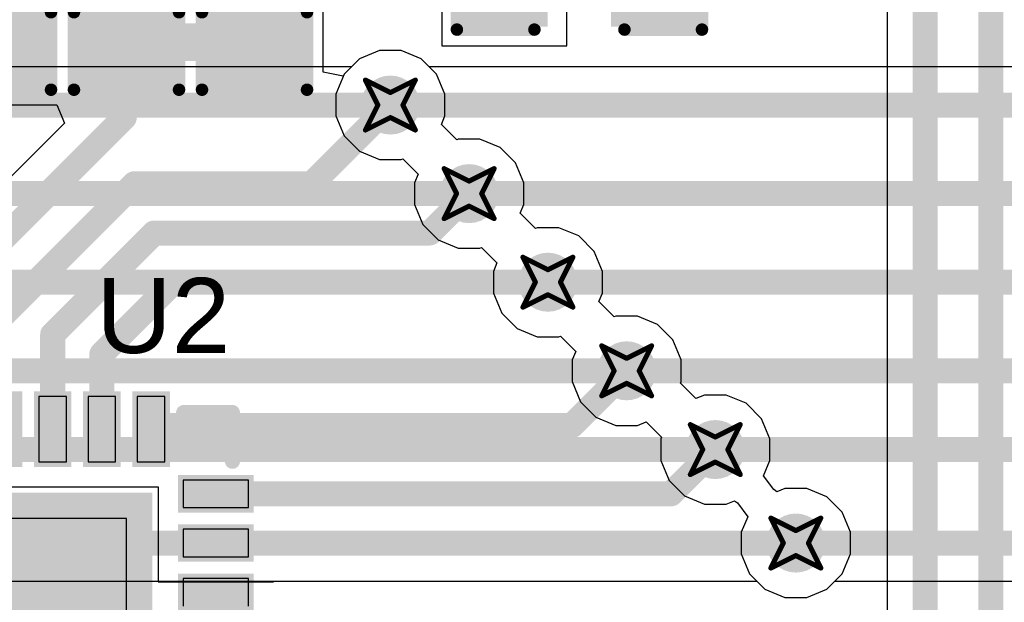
# Model space of a CAD drawing. Header units: inches. Extents: x -0.03 to 9.71, y 0 to 4.44.
# Tile 83 of 118: x 2.2 to 2.6, y 1.92 to 2.15. Entities that reach past the tile are written whole.
import ezdxf

# ---------------------------------------------------------------- set-up
doc = ezdxf.new("R2010")
doc.units = ezdxf.units.IN
doc.header["$MEASUREMENT"] = 0
for name, color, linetype in [('Bottom Layer', 5, 'Continuous'), ('Drill Drawing', 1, 'Continuous'), ('Layer 1', 16, 'Continuous'), ('Layer 2', 76, 'Continuous'), ('Top Layer', 1, 'Continuous'), ('Top Overlay', 2, 'Continuous'), ('Top Paste', 8, 'Continuous'), ('Top Solder', 216, 'Continuous'), ('Via Holes', 16, 'Continuous')]:
    doc.layers.add(name, color=color, linetype=linetype)
doc.styles.add('Arial', font='txt', dxfattribs={"height": 0.2})

# ---------------------------------------------------------------- blocks, each defined once
blk = doc.blocks.new('40_LFCSP_WQ__6_6__5')
at = {"layer": 'Top Layer'}
for points in [[(0.08701, 0.08701), (0.08701, -0.08701), (-0.08701, -0.08701), (-0.08701, 0.08701)], [(0.12756, -0.0437), (0.12756, -0.05472), (0.10138, -0.05472), (0.10138, -0.0437)], [(0.12756, -0.06339), (0.12756, -0.07441), (0.10138, -0.07441), (0.10138, -0.06339)], [(0.12756, -0.08307), (0.12756, -0.09409), (0.10138, -0.09409), (0.10138, -0.08307)], [(0.05472, -0.10138), (0.05472, -0.12756), (0.0437, -0.12756), (0.0437, -0.10138)], [(0.07441, -0.10138), (0.07441, -0.12756), (0.06339, -0.12756), (0.06339, -0.10138)], [(0.09409, -0.10138), (0.09409, -0.12756), (0.08307, -0.12756), (0.08307, -0.10138)]]:
    blk.add_hatch(color=1, dxfattribs=at).paths.add_polyline_path(points)
at = {"layer": 'Top Solder'}
for points in [[(0.08901, 0.08901), (0.08901, -0.08901), (-0.08901, -0.08901), (-0.08901, 0.08901)], [(0.12956, -0.02202), (0.12956, -0.03704), (0.09938, -0.03704), (0.09938, -0.02202)], [(0.12956, -0.0417), (0.12956, -0.05672), (0.09938, -0.05672), (0.09938, -0.0417)], [(0.12956, -0.06139), (0.12956, -0.07641), (0.09938, -0.07641), (0.09938, -0.06139)], [(0.12956, -0.08107), (0.12956, -0.09609), (0.09938, -0.09609), (0.09938, -0.08107)], [(0.05672, -0.09938), (0.05672, -0.12956), (0.0417, -0.12956), (0.0417, -0.09938)], [(0.07641, -0.09938), (0.07641, -0.12956), (0.06139, -0.12956), (0.06139, -0.09938)], [(0.09609, -0.09938), (0.09609, -0.12956), (0.08107, -0.12956), (0.08107, -0.09938)]]:
    blk.add_hatch(color=216, dxfattribs=at).paths.add_polyline_path(points)
at = {"layer": 'Top Overlay', "const_width": 0.006}
for points in [[(0.12111, -0.10159), (0.12111, -0.12111)], [(0.10159, -0.12111), (0.12111, -0.12111)]]:
    blk.add_lwpolyline(points, dxfattribs=at)
at = {"layer": 'Top Overlay', "const_width": 0.003}
for points in [[(0.11961, -0.10159, 1), (0.12261, -0.10159, 1)], [(0.10009, -0.12111, 1), (0.10309, -0.12111, 1)], [(0.11961, -0.12111, 1), (0.12261, -0.12111, 1)], [(0.11961, -0.12111, 1), (0.12261, -0.12111, 1)]]:
    blk.add_lwpolyline(points, format="xyb", close=True, dxfattribs=at)
at = {"layer": 'Top Paste'}
for p, q in [((0.07874, -0.07874), (0.07874, 0.07874)), ((0.12756, -0.0437), (0.10138, -0.0437)), ((0.10138, -0.0437), (0.10138, -0.05472)), ((0.12756, -0.05472), (0.12756, -0.0437)), ((0.10138, -0.05472), (0.10138, -0.05472)), ((0.10138, -0.05472), (0.12756, -0.05472)), ((0.12756, -0.06339), (0.10138, -0.06339)), ((0.10138, -0.06339), (0.10138, -0.07441)), ((0.12756, -0.06339), (0.12756, -0.06339)), ((0.12756, -0.07441), (0.12756, -0.06339)), ((0.10138, -0.07441), (0.12756, -0.07441)), ((-0.07874, -0.07874), (0.07874, -0.07874)), ((0.12756, -0.08307), (0.10138, -0.08307)), ((0.10138, -0.08307), (0.10138, -0.09409)), ((0.12756, -0.08307), (0.12756, -0.08307)), ((0.12756, -0.09409), (0.12756, -0.08307)), ((0.10138, -0.09409), (0.12756, -0.09409)), ((0.05472, -0.10138), (0.0437, -0.10138)), ((0.05472, -0.10138), (0.05472, -0.10138)), ((0.05472, -0.12756), (0.05472, -0.10138)), ((0.07441, -0.10138), (0.06339, -0.10138)), ((0.06339, -0.10138), (0.06339, -0.12756)), ((0.07441, -0.10138), (0.07441, -0.10138)), ((0.07441, -0.12756), (0.07441, -0.10138)), ((0.09409, -0.10138), (0.08307, -0.10138)), ((0.08307, -0.10138), (0.08307, -0.12756)), ((0.09409, -0.12756), (0.09409, -0.10138)), ((0.0437, -0.12756), (0.05472, -0.12756)), ((0.06339, -0.12756), (0.07441, -0.12756)), ((0.08307, -0.12756), (0.08307, -0.12756)), ((0.08307, -0.12756), (0.09409, -0.12756))]:
    blk.add_line(p, q, dxfattribs=at)
blk = doc.blocks.new('C___0603_124')
at = {"layer": 'Top Layer'}
for points in [[(-0.015, 0.0175), (-0.015, -0.0175), (-0.045, -0.0175), (-0.045, 0.0175)], [(0.045, 0.0175), (0.045, -0.0175), (0.015, -0.0175), (0.015, 0.0175)]]:
    blk.add_hatch(color=1, dxfattribs=at).paths.add_polyline_path(points)
at = {"layer": 'Top Paste'}
for points in [[(-0.015, 0.0175), (-0.015, -0.0175), (-0.045, -0.0175), (-0.045, 0.0175)], [(0.045, 0.0175), (0.045, -0.0175), (0.015, -0.0175), (0.015, 0.0175)]]:
    blk.add_hatch(color=8, dxfattribs=at).paths.add_polyline_path(points)
at = {"layer": 'Top Solder'}
for points in [[(-0.01264, 0.01986), (-0.01264, -0.01986), (-0.04736, -0.01986), (-0.04736, 0.01986)], [(0.04736, 0.01986), (0.04736, -0.01986), (0.01264, -0.01986), (0.01264, 0.01986)]]:
    blk.add_hatch(color=216, dxfattribs=at).paths.add_polyline_path(points)
at = {"layer": 'Top Overlay', "const_width": 0.005}
for points in [[(-0.018, 0.021), (-0.049, 0.021)], [(-0.049, 0.021), (-0.049, -0.021)], [(0.049, 0.021), (0.018, 0.021)], [(0.049, 0.021), (0.049, -0.021)], [(-0.018, -0.021), (-0.049, -0.021)], [(0.049, -0.021), (0.018, -0.021)]]:
    blk.add_lwpolyline(points, dxfattribs=at)
at = {"layer": 'Top Overlay', "const_width": 0.0025}
for points in [[(-0.05025, 0.021, 1), (-0.04775, 0.021, 1)], [(-0.05025, 0.021, 1), (-0.04775, 0.021, 1)], [(-0.01925, 0.021, 1), (-0.01675, 0.021, 1)], [(0.01675, 0.021, 1), (0.01925, 0.021, 1)], [(0.04775, 0.021, 1), (0.05025, 0.021, 1)], [(0.04775, 0.021, 1), (0.05025, 0.021, 1)], [(-0.05025, -0.021, 1), (-0.04775, -0.021, 1)], [(-0.05025, -0.021, 1), (-0.04775, -0.021, 1)], [(-0.01925, -0.021, 1), (-0.01675, -0.021, 1)], [(0.01675, -0.021, 1), (0.01925, -0.021, 1)], [(0.04775, -0.021, 1), (0.05025, -0.021, 1)], [(0.04775, -0.021, 1), (0.05025, -0.021, 1)]]:
    blk.add_lwpolyline(points, format="xyb", close=True, dxfattribs=at)
blk = doc.blocks.new('C___0603_148')
at = {"layer": 'Top Layer'}
for points in [[(-0.015, 0.0175), (-0.015, -0.0175), (-0.045, -0.0175), (-0.045, 0.0175)], [(0.045, 0.0175), (0.045, -0.0175), (0.015, -0.0175), (0.015, 0.0175)]]:
    blk.add_hatch(color=1, dxfattribs=at).paths.add_polyline_path(points)
at = {"layer": 'Top Paste'}
for points in [[(-0.015, 0.0175), (-0.015, -0.0175), (-0.045, -0.0175), (-0.045, 0.0175)], [(0.045, 0.0175), (0.045, -0.0175), (0.015, -0.0175), (0.015, 0.0175)]]:
    blk.add_hatch(color=8, dxfattribs=at).paths.add_polyline_path(points)
at = {"layer": 'Top Solder'}
for points in [[(-0.01264, 0.01986), (-0.01264, -0.01986), (-0.04736, -0.01986), (-0.04736, 0.01986)], [(0.04736, 0.01986), (0.04736, -0.01986), (0.01264, -0.01986), (0.01264, 0.01986)]]:
    blk.add_hatch(color=216, dxfattribs=at).paths.add_polyline_path(points)
at = {"layer": 'Top Overlay', "const_width": 0.005}
for points in [[(-0.018, 0.021), (-0.049, 0.021)], [(-0.049, -0.021), (-0.049, 0.021)], [(0.049, 0.021), (0.018, 0.021)], [(0.049, -0.021), (0.049, 0.021)], [(-0.018, -0.021), (-0.049, -0.021)], [(0.049, -0.021), (0.018, -0.021)]]:
    blk.add_lwpolyline(points, dxfattribs=at)
at = {"layer": 'Top Overlay', "const_width": 0.0025}
for points in [[(-0.05025, 0.021, 1), (-0.04775, 0.021, 1)], [(-0.05025, 0.021, 1), (-0.04775, 0.021, 1)], [(-0.01925, 0.021, 1), (-0.01675, 0.021, 1)], [(0.01675, 0.021, 1), (0.01925, 0.021, 1)], [(0.04775, 0.021, 1), (0.05025, 0.021, 1)], [(0.04775, 0.021, 1), (0.05025, 0.021, 1)], [(-0.05025, -0.021, 1), (-0.04775, -0.021, 1)], [(-0.05025, -0.021, 1), (-0.04775, -0.021, 1)], [(-0.01925, -0.021, 1), (-0.01675, -0.021, 1)], [(0.01675, -0.021, 1), (0.01925, -0.021, 1)], [(0.04775, -0.021, 1), (0.05025, -0.021, 1)], [(0.04775, -0.021, 1), (0.05025, -0.021, 1)]]:
    blk.add_lwpolyline(points, format="xyb", close=True, dxfattribs=at)
blk = doc.blocks.new('C___0603_152')
at = {"layer": 'Top Layer'}
for points in [[(-0.015, 0.0175), (-0.015, -0.0175), (-0.045, -0.0175), (-0.045, 0.0175)], [(0.045, 0.0175), (0.045, -0.0175), (0.015, -0.0175), (0.015, 0.0175)]]:
    blk.add_hatch(color=1, dxfattribs=at).paths.add_polyline_path(points)
at = {"layer": 'Top Paste'}
for points in [[(-0.015, 0.0175), (-0.015, -0.0175), (-0.045, -0.0175), (-0.045, 0.0175)], [(0.045, 0.0175), (0.045, -0.0175), (0.015, -0.0175), (0.015, 0.0175)]]:
    blk.add_hatch(color=8, dxfattribs=at).paths.add_polyline_path(points)
at = {"layer": 'Top Solder'}
for points in [[(-0.01264, 0.01986), (-0.01264, -0.01986), (-0.04736, -0.01986), (-0.04736, 0.01986)], [(0.04736, 0.01986), (0.04736, -0.01986), (0.01264, -0.01986), (0.01264, 0.01986)]]:
    blk.add_hatch(color=216, dxfattribs=at).paths.add_polyline_path(points)
at = {"layer": 'Top Overlay', "const_width": 0.005}
for points in [[(-0.018, 0.021), (-0.049, 0.021)], [(-0.049, -0.021), (-0.049, 0.021)], [(0.049, 0.021), (0.018, 0.021)], [(0.049, -0.021), (0.049, 0.021)], [(-0.018, -0.021), (-0.049, -0.021)], [(0.049, -0.021), (0.018, -0.021)]]:
    blk.add_lwpolyline(points, dxfattribs=at)
at = {"layer": 'Top Overlay', "const_width": 0.0025}
for points in [[(-0.05025, 0.021, 1), (-0.04775, 0.021, 1)], [(-0.05025, 0.021, 1), (-0.04775, 0.021, 1)], [(-0.01925, 0.021, 1), (-0.01675, 0.021, 1)], [(0.01675, 0.021, 1), (0.01925, 0.021, 1)], [(0.04775, 0.021, 1), (0.05025, 0.021, 1)], [(0.04775, 0.021, 1), (0.05025, 0.021, 1)], [(-0.05025, -0.021, 1), (-0.04775, -0.021, 1)], [(-0.05025, -0.021, 1), (-0.04775, -0.021, 1)], [(-0.01925, -0.021, 1), (-0.01675, -0.021, 1)], [(0.01675, -0.021, 1), (0.01925, -0.021, 1)], [(0.04775, -0.021, 1), (0.05025, -0.021, 1)], [(0.04775, -0.021, 1), (0.05025, -0.021, 1)]]:
    blk.add_lwpolyline(points, format="xyb", close=True, dxfattribs=at)
blk = doc.blocks.new('C___0603_153')
at = {"layer": 'Top Layer'}
for points in [[(-0.015, 0.0175), (-0.015, -0.0175), (-0.045, -0.0175), (-0.045, 0.0175)], [(0.045, 0.0175), (0.045, -0.0175), (0.015, -0.0175), (0.015, 0.0175)]]:
    blk.add_hatch(color=1, dxfattribs=at).paths.add_polyline_path(points)
at = {"layer": 'Top Paste'}
for points in [[(-0.015, 0.0175), (-0.015, -0.0175), (-0.045, -0.0175), (-0.045, 0.0175)], [(0.045, 0.0175), (0.045, -0.0175), (0.015, -0.0175), (0.015, 0.0175)]]:
    blk.add_hatch(color=8, dxfattribs=at).paths.add_polyline_path(points)
at = {"layer": 'Top Solder'}
for points in [[(-0.01264, 0.01986), (-0.01264, -0.01986), (-0.04736, -0.01986), (-0.04736, 0.01986)], [(0.04736, 0.01986), (0.04736, -0.01986), (0.01264, -0.01986), (0.01264, 0.01986)]]:
    blk.add_hatch(color=216, dxfattribs=at).paths.add_polyline_path(points)
at = {"layer": 'Top Overlay', "const_width": 0.005}
for points in [[(-0.018, 0.021), (-0.049, 0.021)], [(-0.049, -0.021), (-0.049, 0.021)], [(0.049, 0.021), (0.018, 0.021)], [(0.049, -0.021), (0.049, 0.021)], [(-0.018, -0.021), (-0.049, -0.021)], [(0.049, -0.021), (0.018, -0.021)]]:
    blk.add_lwpolyline(points, dxfattribs=at)
at = {"layer": 'Top Overlay', "const_width": 0.0025}
for points in [[(-0.05025, 0.021, 1), (-0.04775, 0.021, 1)], [(-0.05025, 0.021, 1), (-0.04775, 0.021, 1)], [(-0.01925, 0.021, 1), (-0.01675, 0.021, 1)], [(0.01675, 0.021, 1), (0.01925, 0.021, 1)], [(0.04775, 0.021, 1), (0.05025, 0.021, 1)], [(0.04775, 0.021, 1), (0.05025, 0.021, 1)], [(-0.05025, -0.021, 1), (-0.04775, -0.021, 1)], [(-0.05025, -0.021, 1), (-0.04775, -0.021, 1)], [(-0.01925, -0.021, 1), (-0.01675, -0.021, 1)], [(0.01675, -0.021, 1), (0.01925, -0.021, 1)], [(0.04775, -0.021, 1), (0.05025, -0.021, 1)], [(0.04775, -0.021, 1), (0.05025, -0.021, 1)]]:
    blk.add_lwpolyline(points, format="xyb", close=True, dxfattribs=at)

msp = doc.modelspace()

# ---------------------------------------------------------------- hatches: boundary and pattern name
at = {"layer": 'Bottom Layer'}
h = msp.add_hatch(color=5, dxfattribs=at)
edge = h.paths.add_edge_path()
edge.add_arc((2.34961, 2.11417), 0.01181, 0, 360)
h = msp.add_hatch(color=5, dxfattribs=at)
edge = h.paths.add_edge_path()
edge.add_arc((2.3811, 2.07874), 0.01181, 0, 360)
h = msp.add_hatch(color=5, dxfattribs=at)
edge = h.paths.add_edge_path()
edge.add_arc((2.4126, 2.04331), 0.01181, 0, 360)
h = msp.add_hatch(color=5, dxfattribs=at)
edge = h.paths.add_edge_path()
edge.add_arc((2.44409, 2.00787), 0.01181, 0, 360)
h = msp.add_hatch(color=5, dxfattribs=at)
edge = h.paths.add_edge_path()
edge.add_arc((2.47953, 1.97638), 0.01181, 0, 360)
h = msp.add_hatch(color=5, dxfattribs=at)
edge = h.paths.add_edge_path()
edge.add_arc((2.51174, 1.93898), 0.01181, 0, 360)
at = {"layer": 'Layer 1'}
h = msp.add_hatch(color=16, dxfattribs=at)
edge = h.paths.add_edge_path()
edge.add_arc((2.34961, 2.11417), 0.01181, 0, 360)
h = msp.add_hatch(color=16, dxfattribs=at)
edge = h.paths.add_edge_path()
edge.add_arc((2.3811, 2.07874), 0.01181, 0, 360)
h = msp.add_hatch(color=16, dxfattribs=at)
edge = h.paths.add_edge_path()
edge.add_arc((2.4126, 2.04331), 0.01181, 0, 360)
h = msp.add_hatch(color=16, dxfattribs=at)
edge = h.paths.add_edge_path()
edge.add_arc((2.44409, 2.00787), 0.01181, 0, 360)
h = msp.add_hatch(color=16, dxfattribs=at)
edge = h.paths.add_edge_path()
edge.add_arc((2.47953, 1.97638), 0.01181, 0, 360)
h = msp.add_hatch(color=16, dxfattribs=at)
edge = h.paths.add_edge_path()
edge.add_arc((2.51174, 1.93898), 0.01181, 0, 360)
at = {"layer": 'Layer 2'}
h = msp.add_hatch(color=76, dxfattribs=at)
edge = h.paths.add_edge_path()
edge.add_arc((2.34961, 2.11417), 0.01181, 0, 360)
h = msp.add_hatch(color=76, dxfattribs=at)
edge = h.paths.add_edge_path()
edge.add_arc((2.3811, 2.07874), 0.01181, 0, 360)
h = msp.add_hatch(color=76, dxfattribs=at)
edge = h.paths.add_edge_path()
edge.add_arc((2.4126, 2.04331), 0.01181, 0, 360)
h = msp.add_hatch(color=76, dxfattribs=at)
edge = h.paths.add_edge_path()
edge.add_arc((2.44409, 2.00787), 0.01181, 0, 360)
h = msp.add_hatch(color=76, dxfattribs=at)
edge = h.paths.add_edge_path()
edge.add_arc((2.47953, 1.97638), 0.01181, 0, 360)
h = msp.add_hatch(color=76, dxfattribs=at)
edge = h.paths.add_edge_path()
edge.add_arc((2.51174, 1.93898), 0.01181, 0, 360)
at = {"layer": 'Top Layer'}
h = msp.add_hatch(color=1, dxfattribs=at)
edge = h.paths.add_edge_path()
edge.add_arc((2.34961, 2.11417), 0.01181, 0, 360)
h = msp.add_hatch(color=1, dxfattribs=at)
edge = h.paths.add_edge_path()
edge.add_arc((2.3811, 2.07874), 0.01181, 0, 360)
h = msp.add_hatch(color=1, dxfattribs=at)
edge = h.paths.add_edge_path()
edge.add_arc((2.4126, 2.04331), 0.01181, 0, 360)
h = msp.add_hatch(color=1, dxfattribs=at)
edge = h.paths.add_edge_path()
edge.add_arc((2.44409, 2.00787), 0.01181, 0, 360)
h = msp.add_hatch(color=1, dxfattribs=at)
edge = h.paths.add_edge_path()
edge.add_arc((2.47953, 1.97638), 0.01181, 0, 360)
h = msp.add_hatch(color=1, dxfattribs=at)
edge = h.paths.add_edge_path()
edge.add_arc((2.51174, 1.93898), 0.01181, 0, 360)
at = {"layer": 'Via Holes'}
h = msp.add_hatch(color=7, dxfattribs=at)
edge = h.paths.add_edge_path()
edge.add_arc((2.34961, 2.11417), 0.00591, 0, 360)
h = msp.add_hatch(color=7, dxfattribs=at)
edge = h.paths.add_edge_path()
edge.add_arc((2.3811, 2.07874), 0.00591, 0, 360)
h = msp.add_hatch(color=7, dxfattribs=at)
edge = h.paths.add_edge_path()
edge.add_arc((2.4126, 2.04331), 0.00591, 0, 360)
h = msp.add_hatch(color=7, dxfattribs=at)
edge = h.paths.add_edge_path()
edge.add_arc((2.44409, 2.00787), 0.00591, 0, 360)
h = msp.add_hatch(color=7, dxfattribs=at)
edge = h.paths.add_edge_path()
edge.add_arc((2.47953, 1.97638), 0.00591, 0, 360)
h = msp.add_hatch(color=7, dxfattribs=at)
edge = h.paths.add_edge_path()
edge.add_arc((2.51174, 1.93898), 0.00591, 0, 360)

# ---------------------------------------------------------------- linework, layer by layer
at = {"layer": 'Bottom Layer'}
for p, q in [((2.34527, 2.13598), (2.33725, 2.13266)), ((2.35394, 2.13598), (2.34527, 2.13598)), ((2.36196, 2.13266), (2.35394, 2.13598)), ((2.33725, 2.13266), (2.33405, 2.12947)), ((2.36516, 2.12947), (2.36196, 2.13266)), ((2.33405, 2.12947), (1.42894, 2.12947)), ((3.53405, 2.12947), (2.36516, 2.12947)), ((1.59035, 1.92368), (2.49619, 1.92368)), ((2.49619, 1.92368), (2.49938, 1.92049)), ((2.52409, 1.92049), (2.52729, 1.92368)), ((2.52729, 1.92368), (3.69547, 1.92368)), ((2.49938, 1.92049), (2.5074, 1.91717)), ((2.51608, 1.91717), (2.52409, 1.92049)), ((2.5074, 1.91717), (2.51608, 1.91717))]:
    msp.add_line(p, q, dxfattribs=at)
at = {"layer": 'Bottom Layer', "const_width": 0.01}
for points in [[(1.41339, 2.11417), (2.34961, 2.11417)], [(2.34961, 2.11417), (3.54961, 2.11417)], [(1.44488, 2.07874), (2.3811, 2.07874)], [(2.3811, 2.07874), (3.5811, 2.07874)], [(1.47638, 2.04331), (2.4126, 2.04331)], [(2.4126, 2.04331), (3.6126, 2.04331)], [(1.50787, 2.00787), (2.44409, 2.00787)], [(2.44409, 2.00787), (3.64409, 2.00787)], [(1.54331, 1.97638), (2.47953, 1.97638)], [(2.47953, 1.97638), (3.67953, 1.97638)], [(1.5748, 1.93898), (3.71102, 1.93898)]]:
    msp.add_lwpolyline(points, dxfattribs=at)
at = {"layer": 'Bottom Layer', "const_width": 0.005}
for points in [[(2.34711, 2.11417, 1), (2.35211, 2.11417, 1)], [(2.34711, 2.11417, 1), (2.35211, 2.11417, 1)], [(2.3786, 2.07874, 1), (2.3836, 2.07874, 1)], [(2.3786, 2.07874, 1), (2.3836, 2.07874, 1)], [(2.4101, 2.04331, 1), (2.4151, 2.04331, 1)], [(2.4101, 2.04331, 1), (2.4151, 2.04331, 1)], [(2.44159, 2.00787, 1), (2.44659, 2.00787, 1)], [(2.44159, 2.00787, 1), (2.44659, 2.00787, 1)], [(2.47703, 1.97638, 1), (2.48203, 1.97638, 1)], [(2.47703, 1.97638, 1), (2.48203, 1.97638, 1)]]:
    msp.add_lwpolyline(points, format="xyb", close=True, dxfattribs=at)
at = {"layer": 'Drill Drawing', "const_width": 0.002}
for points in [[(2.33961, 2.12417), (2.34961, 2.11917)], [(2.33961, 2.12417), (2.34461, 2.11417)], [(2.34961, 2.11917), (2.35961, 2.12417)], [(2.35461, 2.11417), (2.35961, 2.12417)], [(2.33961, 2.10417), (2.34461, 2.11417)], [(2.35461, 2.11417), (2.35961, 2.10417)], [(2.33961, 2.10417), (2.34961, 2.10917)], [(2.34961, 2.10917), (2.35961, 2.10417)], [(2.3711, 2.08874), (2.3811, 2.08374)], [(2.3711, 2.08874), (2.3761, 2.07874)], [(2.3811, 2.08374), (2.3911, 2.08874)], [(2.3861, 2.07874), (2.3911, 2.08874)], [(2.3711, 2.06874), (2.3761, 2.07874)], [(2.3861, 2.07874), (2.3911, 2.06874)], [(2.3711, 2.06874), (2.3811, 2.07374)], [(2.3811, 2.07374), (2.3911, 2.06874)], [(2.4026, 2.05331), (2.4126, 2.04831)], [(2.4026, 2.05331), (2.4076, 2.04331)], [(2.4126, 2.04831), (2.4226, 2.05331)], [(2.4176, 2.04331), (2.4226, 2.05331)], [(2.4026, 2.03331), (2.4076, 2.04331)], [(2.4176, 2.04331), (2.4226, 2.03331)], [(2.4026, 2.03331), (2.4126, 2.03831)], [(2.4126, 2.03831), (2.4226, 2.03331)], [(2.43409, 2.01787), (2.44409, 2.01287)], [(2.43409, 2.01787), (2.43909, 2.00787)], [(2.44409, 2.01287), (2.45409, 2.01787)], [(2.44909, 2.00787), (2.45409, 2.01787)], [(2.43409, 1.99787), (2.43909, 2.00787)], [(2.44909, 2.00787), (2.45409, 1.99787)], [(2.43409, 1.99787), (2.44409, 2.00287)], [(2.44409, 2.00287), (2.45409, 1.99787)], [(2.46953, 1.98638), (2.47953, 1.98138)], [(2.46953, 1.98638), (2.47453, 1.97638)], [(2.47953, 1.98138), (2.48953, 1.98638)], [(2.48453, 1.97638), (2.48953, 1.98638)], [(2.46953, 1.96638), (2.47453, 1.97638)], [(2.48453, 1.97638), (2.48953, 1.96638)], [(2.46953, 1.96638), (2.47953, 1.97138)], [(2.47953, 1.97138), (2.48953, 1.96638)], [(2.50174, 1.94898), (2.51174, 1.94398)], [(2.50174, 1.94898), (2.50674, 1.93898)], [(2.51174, 1.94398), (2.52174, 1.94898)], [(2.51674, 1.93898), (2.52174, 1.94898)], [(2.50174, 1.92898), (2.50674, 1.93898)], [(2.51674, 1.93898), (2.52174, 1.92898)], [(2.50174, 1.92898), (2.51174, 1.93398)], [(2.51174, 1.93398), (2.52174, 1.92898)]]:
    msp.add_lwpolyline(points, dxfattribs=at)
at = {"layer": 'Drill Drawing', "const_width": 0.001}
for points in [[(2.33911, 2.12417, 1), (2.34011, 2.12417, 1)], [(2.33911, 2.12417, 1), (2.34011, 2.12417, 1)], [(2.35911, 2.12417, 1), (2.36011, 2.12417, 1)], [(2.35911, 2.12417, 1), (2.36011, 2.12417, 1)], [(2.34911, 2.11917, 1), (2.35011, 2.11917, 1)], [(2.34911, 2.11917, 1), (2.35011, 2.11917, 1)], [(2.34411, 2.11417, 1), (2.34511, 2.11417, 1)], [(2.34411, 2.11417, 1), (2.34511, 2.11417, 1)], [(2.35411, 2.11417, 1), (2.35511, 2.11417, 1)], [(2.35411, 2.11417, 1), (2.35511, 2.11417, 1)], [(2.34911, 2.10917, 1), (2.35011, 2.10917, 1)], [(2.34911, 2.10917, 1), (2.35011, 2.10917, 1)], [(2.33911, 2.10417, 1), (2.34011, 2.10417, 1)], [(2.33911, 2.10417, 1), (2.34011, 2.10417, 1)], [(2.35911, 2.10417, 1), (2.36011, 2.10417, 1)], [(2.35911, 2.10417, 1), (2.36011, 2.10417, 1)], [(2.3706, 2.08874, 1), (2.3716, 2.08874, 1)], [(2.3706, 2.08874, 1), (2.3716, 2.08874, 1)], [(2.3906, 2.08874, 1), (2.3916, 2.08874, 1)], [(2.3906, 2.08874, 1), (2.3916, 2.08874, 1)], [(2.3806, 2.08374, 1), (2.3816, 2.08374, 1)], [(2.3806, 2.08374, 1), (2.3816, 2.08374, 1)], [(2.3756, 2.07874, 1), (2.3766, 2.07874, 1)], [(2.3756, 2.07874, 1), (2.3766, 2.07874, 1)], [(2.3856, 2.07874, 1), (2.3866, 2.07874, 1)], [(2.3856, 2.07874, 1), (2.3866, 2.07874, 1)], [(2.3806, 2.07374, 1), (2.3816, 2.07374, 1)], [(2.3806, 2.07374, 1), (2.3816, 2.07374, 1)], [(2.3706, 2.06874, 1), (2.3716, 2.06874, 1)], [(2.3706, 2.06874, 1), (2.3716, 2.06874, 1)], [(2.3906, 2.06874, 1), (2.3916, 2.06874, 1)], [(2.3906, 2.06874, 1), (2.3916, 2.06874, 1)], [(2.4021, 2.05331, 1), (2.4031, 2.05331, 1)], [(2.4021, 2.05331, 1), (2.4031, 2.05331, 1)], [(2.4221, 2.05331, 1), (2.4231, 2.05331, 1)], [(2.4221, 2.05331, 1), (2.4231, 2.05331, 1)], [(2.4121, 2.04831, 1), (2.4131, 2.04831, 1)], [(2.4121, 2.04831, 1), (2.4131, 2.04831, 1)], [(2.4071, 2.04331, 1), (2.4081, 2.04331, 1)], [(2.4071, 2.04331, 1), (2.4081, 2.04331, 1)], [(2.4171, 2.04331, 1), (2.4181, 2.04331, 1)], [(2.4171, 2.04331, 1), (2.4181, 2.04331, 1)], [(2.4121, 2.03831, 1), (2.4131, 2.03831, 1)], [(2.4121, 2.03831, 1), (2.4131, 2.03831, 1)], [(2.4021, 2.03331, 1), (2.4031, 2.03331, 1)], [(2.4021, 2.03331, 1), (2.4031, 2.03331, 1)], [(2.4221, 2.03331, 1), (2.4231, 2.03331, 1)], [(2.4221, 2.03331, 1), (2.4231, 2.03331, 1)], [(2.43359, 2.01787, 1), (2.43459, 2.01787, 1)], [(2.43359, 2.01787, 1), (2.43459, 2.01787, 1)], [(2.45359, 2.01787, 1), (2.45459, 2.01787, 1)], [(2.45359, 2.01787, 1), (2.45459, 2.01787, 1)], [(2.44359, 2.01287, 1), (2.44459, 2.01287, 1)], [(2.44359, 2.01287, 1), (2.44459, 2.01287, 1)], [(2.43859, 2.00787, 1), (2.43959, 2.00787, 1)], [(2.43859, 2.00787, 1), (2.43959, 2.00787, 1)], [(2.44859, 2.00787, 1), (2.44959, 2.00787, 1)], [(2.44859, 2.00787, 1), (2.44959, 2.00787, 1)], [(2.44359, 2.00287, 1), (2.44459, 2.00287, 1)], [(2.44359, 2.00287, 1), (2.44459, 2.00287, 1)], [(2.43359, 1.99787, 1), (2.43459, 1.99787, 1)], [(2.43359, 1.99787, 1), (2.43459, 1.99787, 1)], [(2.45359, 1.99787, 1), (2.45459, 1.99787, 1)], [(2.45359, 1.99787, 1), (2.45459, 1.99787, 1)], [(2.46903, 1.98638, 1), (2.47003, 1.98638, 1)], [(2.46903, 1.98638, 1), (2.47003, 1.98638, 1)], [(2.48903, 1.98638, 1), (2.49003, 1.98638, 1)], [(2.48903, 1.98638, 1), (2.49003, 1.98638, 1)], [(2.47903, 1.98138, 1), (2.48003, 1.98138, 1)], [(2.47903, 1.98138, 1), (2.48003, 1.98138, 1)], [(2.47403, 1.97638, 1), (2.47503, 1.97638, 1)], [(2.47403, 1.97638, 1), (2.47503, 1.97638, 1)], [(2.48403, 1.97638, 1), (2.48503, 1.97638, 1)], [(2.48403, 1.97638, 1), (2.48503, 1.97638, 1)], [(2.47903, 1.97138, 1), (2.48003, 1.97138, 1)], [(2.47903, 1.97138, 1), (2.48003, 1.97138, 1)], [(2.46903, 1.96638, 1), (2.47003, 1.96638, 1)], [(2.46903, 1.96638, 1), (2.47003, 1.96638, 1)], [(2.48903, 1.96638, 1), (2.49003, 1.96638, 1)], [(2.48903, 1.96638, 1), (2.49003, 1.96638, 1)], [(2.50124, 1.94898, 1), (2.50224, 1.94898, 1)], [(2.50124, 1.94898, 1), (2.50224, 1.94898, 1)], [(2.52124, 1.94898, 1), (2.52224, 1.94898, 1)], [(2.52124, 1.94898, 1), (2.52224, 1.94898, 1)], [(2.51124, 1.94398, 1), (2.51224, 1.94398, 1)], [(2.51124, 1.94398, 1), (2.51224, 1.94398, 1)], [(2.50624, 1.93898, 1), (2.50724, 1.93898, 1)], [(2.50624, 1.93898, 1), (2.50724, 1.93898, 1)], [(2.51624, 1.93898, 1), (2.51724, 1.93898, 1)], [(2.51624, 1.93898, 1), (2.51724, 1.93898, 1)], [(2.51124, 1.93398, 1), (2.51224, 1.93398, 1)], [(2.51124, 1.93398, 1), (2.51224, 1.93398, 1)], [(2.50124, 1.92898, 1), (2.50224, 1.92898, 1)], [(2.50124, 1.92898, 1), (2.50224, 1.92898, 1)], [(2.52124, 1.92898, 1), (2.52224, 1.92898, 1)], [(2.52124, 1.92898, 1), (2.52224, 1.92898, 1)]]:
    msp.add_lwpolyline(points, format="xyb", close=True, dxfattribs=at)
at = {"layer": 'Layer 1'}
for p, q in [((2.5482, 2.28432), (2.5482, 1.75785)), ((2.34527, 2.13598), (2.33725, 2.13266)), ((2.35394, 2.13598), (2.34527, 2.13598)), ((2.36196, 2.13266), (2.35394, 2.13598)), ((2.33725, 2.13266), (2.33112, 2.12653)), ((2.3681, 2.12653), (2.36196, 2.13266)), ((2.33112, 2.12653), (2.3278, 2.11851)), ((2.37142, 2.11851), (2.3681, 2.12653)), ((2.3278, 2.11851), (2.3278, 2.10984)), ((2.37142, 2.10984), (2.37142, 2.11851)), ((2.3278, 2.10984), (2.33112, 2.10182)), ((2.37, 2.10641), (2.37142, 2.10984)), ((2.37612, 2.10029), (2.37, 2.10641)), ((2.33112, 2.10182), (2.33725, 2.09568)), ((2.37676, 2.10055), (2.37612, 2.10029)), ((2.38544, 2.10055), (2.37676, 2.10055)), ((2.39346, 2.09723), (2.38544, 2.10055)), ((2.33725, 2.09568), (2.34527, 2.09236)), ((2.39959, 2.0911), (2.39346, 2.09723)), ((2.34527, 2.09236), (2.35394, 2.09236)), ((2.35394, 2.09236), (2.35459, 2.09263)), ((2.35459, 2.09263), (2.36071, 2.08651)), ((2.40291, 2.08308), (2.39959, 2.0911)), ((2.36071, 2.08651), (2.35929, 2.08308)), ((2.35929, 2.08308), (2.35929, 2.0744)), ((2.40291, 2.0744), (2.40291, 2.08308)), ((2.35929, 2.0744), (2.36261, 2.06639)), ((2.40149, 2.07098), (2.40291, 2.0744)), ((2.40762, 2.06485), (2.40149, 2.07098)), ((2.36261, 2.06639), (2.36875, 2.06025)), ((2.40826, 2.06512), (2.40762, 2.06485)), ((2.41694, 2.06512), (2.40826, 2.06512)), ((2.42495, 2.0618), (2.41694, 2.06512)), ((2.36875, 2.06025), (2.37676, 2.05693)), ((2.43109, 2.05566), (2.42495, 2.0618)), ((2.37676, 2.05693), (2.38544, 2.05693)), ((2.38544, 2.05693), (2.38608, 2.0572)), ((2.38608, 2.0572), (2.39221, 2.05107)), ((2.43441, 2.04765), (2.43109, 2.05566)), ((2.39221, 2.05107), (2.39079, 2.04765)), ((2.39079, 2.04765), (2.39079, 2.03897)), ((2.43441, 2.03897), (2.43441, 2.04765)), ((2.39079, 2.03897), (2.39411, 2.03095)), ((2.43299, 2.03554), (2.43441, 2.03897)), ((2.43911, 2.02942), (2.43299, 2.03554)), ((2.39411, 2.03095), (2.40024, 2.02482)), ((2.43976, 2.02969), (2.43911, 2.02942)), ((2.44843, 2.02969), (2.43976, 2.02969)), ((2.45645, 2.02637), (2.44843, 2.02969)), ((2.40024, 2.02482), (2.40826, 2.0215)), ((2.46259, 2.02023), (2.45645, 2.02637)), ((2.40826, 2.0215), (2.41694, 2.0215)), ((2.41694, 2.0215), (2.41758, 2.02176)), ((2.41758, 2.02176), (2.4237, 2.01564)), ((2.46591, 2.01221), (2.46259, 2.02023)), ((2.4237, 2.01564), (2.42228, 2.01221)), ((2.42228, 2.01221), (2.42228, 2.00354)), ((2.46591, 2.00354), (2.46591, 2.01221)), ((2.42228, 2.00354), (2.4256, 1.99552)), ((2.46564, 2.00289), (2.46591, 2.00354)), ((2.47176, 1.99677), (2.46564, 2.00289)), ((2.47519, 1.99819), (2.47176, 1.99677)), ((2.48387, 1.99819), (2.47519, 1.99819)), ((2.49188, 1.99487), (2.48387, 1.99819)), ((2.4256, 1.99552), (2.43174, 1.98938)), ((2.49802, 1.98873), (2.49188, 1.99487)), ((2.43174, 1.98938), (2.43976, 1.98606)), ((2.50134, 1.98072), (2.49802, 1.98873)), ((2.43976, 1.98606), (2.44843, 1.98606)), ((2.44843, 1.98606), (2.45186, 1.98748)), ((2.45186, 1.98748), (2.45798, 1.98136)), ((2.45798, 1.98136), (2.45772, 1.98072)), ((2.45772, 1.98072), (2.45772, 1.97204)), ((2.50134, 1.97204), (2.50134, 1.98072)), ((2.45772, 1.97204), (2.46104, 1.96402)), ((2.49879, 1.96588), (2.50134, 1.97204)), ((2.5029, 1.96035), (2.49879, 1.96588)), ((2.46104, 1.96402), (2.46717, 1.95789)), ((2.5074, 1.96079), (2.50411, 1.95943)), ((2.51608, 1.96079), (2.5074, 1.96079)), ((2.52409, 1.95747), (2.51608, 1.96079)), ((2.46717, 1.95789), (2.47519, 1.95457)), ((2.50411, 1.95943), (2.5029, 1.96035)), ((2.53023, 1.95133), (2.52409, 1.95747)), ((2.47519, 1.95457), (2.48387, 1.95457)), ((2.48387, 1.95457), (2.48715, 1.95593)), ((2.48715, 1.95593), (2.48837, 1.95501)), ((2.48837, 1.95501), (2.49248, 1.94948)), ((2.49248, 1.94948), (2.48993, 1.94332)), ((2.53355, 1.94332), (2.53023, 1.95133)), ((2.48993, 1.94332), (2.48993, 1.93464)), ((2.53355, 1.93464), (2.53355, 1.94332)), ((2.48993, 1.93464), (2.49325, 1.92662)), ((2.53023, 1.92662), (2.53355, 1.93464)), ((2.49325, 1.92662), (2.49938, 1.92049)), ((2.52409, 1.92049), (2.53023, 1.92662)), ((2.49938, 1.92049), (2.5074, 1.91717)), ((2.51608, 1.91717), (2.52409, 1.92049)), ((2.5074, 1.91717), (2.51608, 1.91717))]:
    msp.add_line(p, q, dxfattribs=at)
at = {"layer": 'Layer 1', "const_width": 0.01}
for points in [[(2.58969, 1.73536), (2.58969, 2.30273)], [(2.56349, 1.75151), (2.56349, 2.29066)]]:
    msp.add_lwpolyline(points, dxfattribs=at)
at = {"layer": 'Layer 2'}
for p, q in [((2.34527, 2.13598), (2.33725, 2.13266)), ((2.35394, 2.13598), (2.34527, 2.13598)), ((2.36196, 2.13266), (2.35394, 2.13598)), ((2.33725, 2.13266), (2.33112, 2.12653)), ((2.3681, 2.12653), (2.36196, 2.13266)), ((2.33112, 2.12653), (2.3278, 2.11851)), ((2.37142, 2.11851), (2.3681, 2.12653)), ((2.3278, 2.11851), (2.3278, 2.10984)), ((2.37142, 2.10984), (2.37142, 2.11851)), ((2.3278, 2.10984), (2.33112, 2.10182)), ((2.37, 2.10641), (2.37142, 2.10984)), ((2.37612, 2.10029), (2.37, 2.10641)), ((2.33112, 2.10182), (2.33725, 2.09568)), ((2.37676, 2.10055), (2.37612, 2.10029)), ((2.38544, 2.10055), (2.37676, 2.10055)), ((2.39346, 2.09723), (2.38544, 2.10055)), ((2.33725, 2.09568), (2.34527, 2.09236)), ((2.39959, 2.0911), (2.39346, 2.09723)), ((2.34527, 2.09236), (2.35394, 2.09236)), ((2.35394, 2.09236), (2.35459, 2.09263)), ((2.35459, 2.09263), (2.36071, 2.08651)), ((2.40291, 2.08308), (2.39959, 2.0911)), ((2.36071, 2.08651), (2.35929, 2.08308)), ((2.35929, 2.08308), (2.35929, 2.0744)), ((2.40291, 2.0744), (2.40291, 2.08308)), ((2.35929, 2.0744), (2.36261, 2.06639)), ((2.40149, 2.07098), (2.40291, 2.0744)), ((2.40762, 2.06485), (2.40149, 2.07098)), ((2.36261, 2.06639), (2.36875, 2.06025)), ((2.40826, 2.06512), (2.40762, 2.06485)), ((2.41694, 2.06512), (2.40826, 2.06512)), ((2.42495, 2.0618), (2.41694, 2.06512)), ((2.36875, 2.06025), (2.37676, 2.05693)), ((2.43109, 2.05566), (2.42495, 2.0618)), ((2.37676, 2.05693), (2.38544, 2.05693)), ((2.38544, 2.05693), (2.38608, 2.0572)), ((2.38608, 2.0572), (2.39221, 2.05107)), ((2.43441, 2.04765), (2.43109, 2.05566)), ((2.39221, 2.05107), (2.39079, 2.04765)), ((2.39079, 2.04765), (2.39079, 2.03897)), ((2.43441, 2.03897), (2.43441, 2.04765)), ((2.39079, 2.03897), (2.39411, 2.03095)), ((2.43299, 2.03554), (2.43441, 2.03897)), ((2.43911, 2.02942), (2.43299, 2.03554)), ((2.39411, 2.03095), (2.40024, 2.02482)), ((2.43976, 2.02969), (2.43911, 2.02942)), ((2.44843, 2.02969), (2.43976, 2.02969)), ((2.45645, 2.02637), (2.44843, 2.02969)), ((2.40024, 2.02482), (2.40826, 2.0215)), ((2.46259, 2.02023), (2.45645, 2.02637)), ((2.40826, 2.0215), (2.41694, 2.0215)), ((2.41694, 2.0215), (2.41758, 2.02176)), ((2.41758, 2.02176), (2.4237, 2.01564)), ((2.46591, 2.01221), (2.46259, 2.02023)), ((2.4237, 2.01564), (2.42228, 2.01221)), ((2.42228, 2.01221), (2.42228, 2.00354)), ((2.46591, 2.00354), (2.46591, 2.01221)), ((2.42228, 2.00354), (2.4256, 1.99552)), ((2.46564, 2.00289), (2.46591, 2.00354)), ((2.47176, 1.99677), (2.46564, 2.00289)), ((2.47519, 1.99819), (2.47176, 1.99677)), ((2.48387, 1.99819), (2.47519, 1.99819)), ((2.49188, 1.99487), (2.48387, 1.99819)), ((2.4256, 1.99552), (2.43174, 1.98938)), ((2.49802, 1.98873), (2.49188, 1.99487)), ((2.43174, 1.98938), (2.43976, 1.98606)), ((2.50134, 1.98072), (2.49802, 1.98873)), ((2.43976, 1.98606), (2.44843, 1.98606)), ((2.44843, 1.98606), (2.45186, 1.98748)), ((2.45186, 1.98748), (2.45798, 1.98136)), ((2.45798, 1.98136), (2.45772, 1.98072)), ((2.45772, 1.98072), (2.45772, 1.97204)), ((2.50134, 1.97204), (2.50134, 1.98072)), ((2.45772, 1.97204), (2.46104, 1.96402)), ((2.49879, 1.96588), (2.50134, 1.97204)), ((2.5029, 1.96035), (2.49879, 1.96588)), ((2.46104, 1.96402), (2.46717, 1.95789)), ((2.5074, 1.96079), (2.50411, 1.95943)), ((2.51608, 1.96079), (2.5074, 1.96079)), ((2.52409, 1.95747), (2.51608, 1.96079)), ((2.46717, 1.95789), (2.47519, 1.95457)), ((2.50411, 1.95943), (2.5029, 1.96035)), ((2.53023, 1.95133), (2.52409, 1.95747)), ((2.47519, 1.95457), (2.48387, 1.95457)), ((2.48387, 1.95457), (2.48715, 1.95593)), ((2.48715, 1.95593), (2.48837, 1.95501)), ((2.48837, 1.95501), (2.49248, 1.94948)), ((2.49248, 1.94948), (2.48993, 1.94332)), ((2.53355, 1.94332), (2.53023, 1.95133)), ((2.48993, 1.94332), (2.48993, 1.93464)), ((2.53355, 1.93464), (2.53355, 1.94332)), ((2.48993, 1.93464), (2.49325, 1.92662)), ((2.53023, 1.92662), (2.53355, 1.93464)), ((2.49325, 1.92662), (2.49938, 1.92049)), ((2.52409, 1.92049), (2.53023, 1.92662)), ((2.49938, 1.92049), (2.5074, 1.91717)), ((2.51608, 1.91717), (2.52409, 1.92049)), ((2.5074, 1.91717), (2.51608, 1.91717))]:
    msp.add_line(p, q, dxfattribs=at)
at = {"layer": 'Top Layer'}
for p, q in [((2.3702, 2.19285), (2.3702, 2.13785)), ((2.4202, 2.13785), (2.4202, 2.19285)), ((2.32278, 2.1273), (2.32278, 2.16429)), ((2.3702, 2.13785), (2.4202, 2.13785)), ((2.34527, 2.13598), (2.33725, 2.13266)), ((2.35394, 2.13598), (2.34527, 2.13598)), ((2.36196, 2.13266), (2.35394, 2.13598)), ((2.33725, 2.13266), (2.33112, 2.12653)), ((2.3681, 2.12653), (2.36196, 2.13266)), ((2.33078, 2.12571), (2.32278, 2.1273)), ((2.33112, 2.12653), (2.33078, 2.12571)), ((2.37142, 2.11851), (2.3681, 2.12653)), ((2.37142, 2.10984), (2.37142, 2.11851)), ((2.15112, 2.11429), (2.21621, 2.11429)), ((2.21621, 2.11429), (2.21927, 2.1069)), ((2.21927, 2.1069), (2.16438, 2.05201)), ((2.37, 2.10641), (2.37142, 2.10984)), ((2.37612, 2.10029), (2.37, 2.10641)), ((2.37676, 2.10055), (2.37612, 2.10029)), ((2.38544, 2.10055), (2.37676, 2.10055)), ((2.39346, 2.09723), (2.38544, 2.10055)), ((2.39959, 2.0911), (2.39346, 2.09723)), ((2.40291, 2.08308), (2.39959, 2.0911)), ((2.40291, 2.0744), (2.40291, 2.08308)), ((2.40149, 2.07098), (2.40291, 2.0744)), ((2.40762, 2.06485), (2.40149, 2.07098)), ((2.40826, 2.06512), (2.40762, 2.06485)), ((2.41694, 2.06512), (2.40826, 2.06512)), ((2.42495, 2.0618), (2.41694, 2.06512)), ((2.43109, 2.05566), (2.42495, 2.0618)), ((2.43441, 2.04765), (2.43109, 2.05566)), ((2.43441, 2.03897), (2.43441, 2.04765)), ((2.43299, 2.03554), (2.43441, 2.03897)), ((2.43911, 2.02942), (2.43299, 2.03554)), ((2.43976, 2.02969), (2.43911, 2.02942)), ((2.44843, 2.02969), (2.43976, 2.02969)), ((2.45645, 2.02637), (2.44843, 2.02969)), ((2.46259, 2.02023), (2.45645, 2.02637)), ((2.46591, 2.01221), (2.46259, 2.02023)), ((2.46591, 2.00354), (2.46591, 2.01221)), ((2.46564, 2.00289), (2.46591, 2.00354)), ((2.47176, 1.99677), (2.46564, 2.00289)), ((2.47519, 1.99819), (2.47176, 1.99677)), ((2.48387, 1.99819), (2.47519, 1.99819)), ((2.49188, 1.99487), (2.48387, 1.99819)), ((2.49802, 1.98873), (2.49188, 1.99487)), ((2.50134, 1.98072), (2.49802, 1.98873)), ((2.50134, 1.97204), (2.50134, 1.98072)), ((2.49879, 1.96588), (2.50134, 1.97204)), ((2.5029, 1.96035), (2.49879, 1.96588)), ((2.15968, 1.96146), (2.23008, 1.96146)), ((2.23008, 1.96146), (2.23008, 1.96146)), ((2.23008, 1.96146), (2.23842, 1.96146)), ((2.23842, 1.96146), (2.23842, 1.96146)), ((2.23842, 1.96146), (2.25673, 1.96146)), ((2.25673, 1.96146), (2.25673, 1.94315)), ((2.5074, 1.96079), (2.50411, 1.95943)), ((2.51608, 1.96079), (2.5074, 1.96079)), ((2.52409, 1.95747), (2.51608, 1.96079)), ((2.50411, 1.95943), (2.5029, 1.96035)), ((2.53023, 1.95133), (2.52409, 1.95747)), ((2.53355, 1.94332), (2.53023, 1.95133)), ((2.25673, 1.94315), (2.25673, 1.94315)), ((2.25673, 1.94315), (2.25673, 1.92347)), ((2.53355, 1.93464), (2.53355, 1.94332)), ((2.53023, 1.92662), (2.53355, 1.93464)), ((2.52409, 1.92049), (2.53023, 1.92662)), ((2.25673, 1.92347), (2.30292, 1.92347)), ((2.30292, 1.92347), (2.30292, 1.92368)), ((2.30292, 1.92368), (2.49619, 1.92368)), ((2.49619, 1.92368), (2.49938, 1.92049)), ((2.49938, 1.92049), (2.5074, 1.91717)), ((2.51608, 1.91717), (2.52409, 1.92049)), ((2.5074, 1.91717), (2.51608, 1.91717))]:
    msp.add_line(p, q, dxfattribs=at)
for points, const_width in [([(2.24319, 2.13929), (2.29528, 2.13929)], 0.015), ([(2.24319, 2.10919), (2.24319, 2.13929)], 0.01), ([(2.31811, 2.08268), (2.34961, 2.11417)], 0.01), ([(2.1752, 2.0412), (2.24319, 2.10919)], 0.01), ([(2.19488, 2.03032), (2.24724, 2.08268)], 0.01), ([(2.24724, 2.08268), (2.31811, 2.08268)], 0.01), ([(2.36535, 2.06299), (2.3811, 2.07874)], 0.01), ([(2.21457, 2.02244), (2.25512, 2.06299)], 0.01), ([(2.25512, 2.06299), (2.36535, 2.06299)], 0.01), ([(2.23425, 2.01457), (2.26299, 2.04331)], 0.01), ([(2.26299, 2.04331), (2.4126, 2.04331)], 0.01), ([(2.21457, 1.98602), (2.21457, 2.02244)], 0.01), ([(2.23425, 1.98602), (2.23425, 2.01457)], 0.01), ([(2.42224, 1.98602), (2.44409, 2.00787)], 0.01), ([(2.25394, 1.98602), (2.42224, 1.98602)], 0.01), ([(2.46181, 1.95866), (2.47953, 1.97638)], 0.01), ([(2.2813, 1.95866), (2.46181, 1.95866)], 0.01), ([(2.2813, 1.93898), (2.50512, 1.93898)], 0.01)]:
    msp.add_lwpolyline(points, dxfattribs=dict(at, const_width=const_width))
for points, const_width in [([(2.23944, 2.13929, 1), (2.24694, 2.13929, 1)], 0.0075), ([(2.29153, 2.13929, 1), (2.29903, 2.13929, 1)], 0.0075), ([(2.24069, 2.13929, 1), (2.24569, 2.13929, 1)], 0.005), ([(2.34711, 2.11417, 1), (2.35211, 2.11417, 1)], 0.005), ([(2.24069, 2.10919, 1), (2.24569, 2.10919, 1)], 0.005), ([(2.24069, 2.10919, 1), (2.24569, 2.10919, 1)], 0.005), ([(2.24474, 2.08268, 1), (2.24974, 2.08268, 1)], 0.005), ([(2.24474, 2.08268, 1), (2.24974, 2.08268, 1)], 0.005), ([(2.31561, 2.08268, 1), (2.32061, 2.08268, 1)], 0.005), ([(2.31561, 2.08268, 1), (2.32061, 2.08268, 1)], 0.005), ([(2.3786, 2.07874, 1), (2.3836, 2.07874, 1)], 0.005), ([(2.25262, 2.06299, 1), (2.25762, 2.06299, 1)], 0.005), ([(2.25262, 2.06299, 1), (2.25762, 2.06299, 1)], 0.005), ([(2.36285, 2.06299, 1), (2.36785, 2.06299, 1)], 0.005), ([(2.36285, 2.06299, 1), (2.36785, 2.06299, 1)], 0.005), ([(2.26049, 2.04331, 1), (2.26549, 2.04331, 1)], 0.005), ([(2.26049, 2.04331, 1), (2.26549, 2.04331, 1)], 0.005), ([(2.4101, 2.04331, 1), (2.4151, 2.04331, 1)], 0.005), ([(2.21207, 2.02244, 1), (2.21707, 2.02244, 1)], 0.005), ([(2.21207, 2.02244, 1), (2.21707, 2.02244, 1)], 0.005), ([(2.23175, 2.01457, 1), (2.23675, 2.01457, 1)], 0.005), ([(2.23175, 2.01457, 1), (2.23675, 2.01457, 1)], 0.005), ([(2.44159, 2.00787, 1), (2.44659, 2.00787, 1)], 0.005), ([(2.21207, 1.98602, 1), (2.21707, 1.98602, 1)], 0.005), ([(2.23175, 1.98602, 1), (2.23675, 1.98602, 1)], 0.005), ([(2.25144, 1.98602, 1), (2.25644, 1.98602, 1)], 0.005), ([(2.41974, 1.98602, 1), (2.42474, 1.98602, 1)], 0.005), ([(2.41974, 1.98602, 1), (2.42474, 1.98602, 1)], 0.005), ([(2.47703, 1.97638, 1), (2.48203, 1.97638, 1)], 0.005), ([(2.2788, 1.95866, 1), (2.2838, 1.95866, 1)], 0.005), ([(2.45931, 1.95866, 1), (2.46431, 1.95866, 1)], 0.005), ([(2.45931, 1.95866, 1), (2.46431, 1.95866, 1)], 0.005), ([(2.50852, 1.94488, 1), (2.51352, 1.94488, 1)], 0.005), ([(2.2788, 1.93898, 1), (2.2838, 1.93898, 1)], 0.005), ([(2.50262, 1.93898, 1), (2.50762, 1.93898, 1)], 0.005), ([(2.50262, 1.93898, 1), (2.50762, 1.93898, 1)], 0.005)]:
    msp.add_lwpolyline(points, format="xyb", close=True, dxfattribs=dict(at, const_width=const_width))
at = {"layer": 'Top Layer', "const_width": 0.01}
msp.add_lwpolyline([(2.51102, 1.94488, -0.414214), (2.50512, 1.93898)], format="xyb", dxfattribs=at)

# ---------------------------------------------------------------- block references
for name, p, rotation in [('C___0603_148', (2.19291, 2.16929), 270), ('C___0603_153', (2.24409, 2.16929), 270), ('C___0603_152', (2.29528, 2.16929), 270), ('C___0603_124', (2.4252, 2.16535), 180), ('40_LFCSP_WQ__6_6__5', (2.16535, 1.87008), 90)]:
    msp.add_blockref(name, p, dxfattribs=dict(rotation=rotation))

# ---------------------------------------------------------------- texts
at = {"layer": 'Top Overlay', "style": 'Arial'}
msp.add_text('U2', height=0.03, dxfattribs=at).set_placement((2.23196, 2.01501))

doc.saveas('drawing.dxf')
